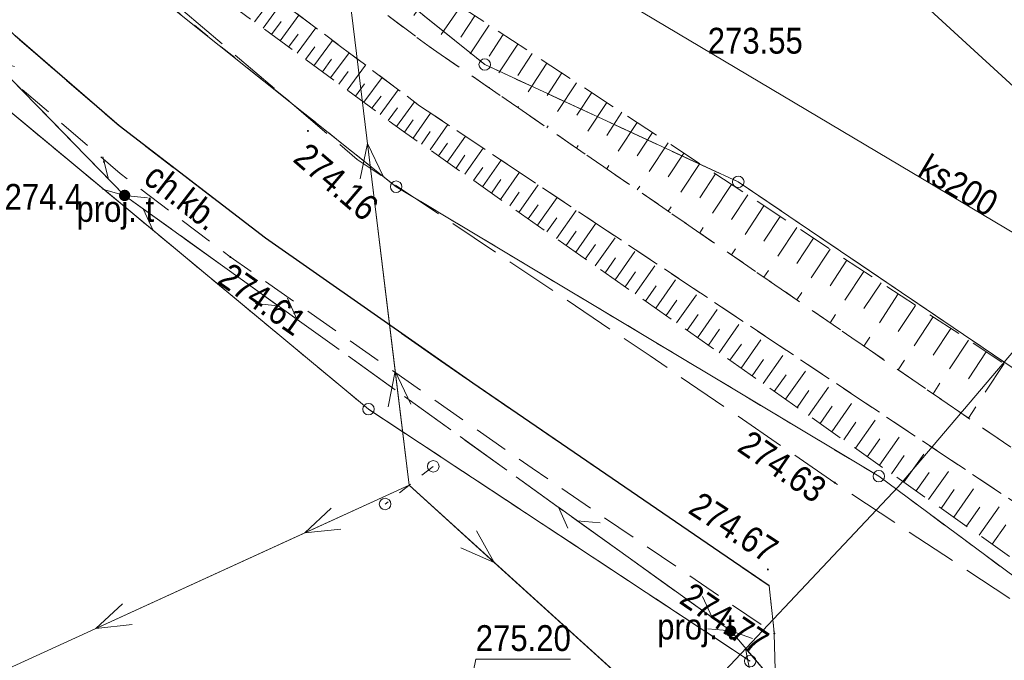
# Model space of a CAD drawing. Header units: metres. Extents: x 8377125 to 8377741, y 5529327 to 5529631.
# Tile 7 of 150: x 8377330 to 8377373, y 5529380 to 5529408. Entities that reach past the tile are written whole.
import ezdxf
from ezdxf.enums import TextEntityAlignment as Align

# ---------------------------------------------------------------- set-up
doc = ezdxf.new("R2010")
doc.units = ezdxf.units.M
doc.header["$MEASUREMENT"] = 0
for name, pattern in [('0.75_0.75', [1.5, 0.75, -0.75]), ('1.5_0.75', [2.25, 1.5, -0.75]), ('2.25_0.75', [3, 2.25, -0.75]), ('219-1000', [0]), ('egkk-1000', [3, 2.25, -0.75]), ('egug-1000', [1.5, 0.75, -0.75]), ('suep_nn_1000', [0]), ('suep_sn_1000', [0]), ('supp_1000', [1.25, 0.625, -0.625])]:
    doc.linetypes.add(name, pattern=pattern)
doc.layers.get('0').update_dxf_attribs({"color": 2})
for name, color, linetype, lineweight in [('202-punkt graniczny', 7, 'Continuous', 0), ('217-kontur klasyfikacyjny', 7, 'Continuous', 0), ('218-kontur użytku gruntowego', 7, 'Continuous', 0), ('219-działka ewidencyjna', 7, 'Continuous', 0), ('jezdnia', 7, 'Continuous', 0), ('pikieta naturalna', 7, 'Continuous', 0), ('pikieta naturalna-Atr2', 7, 'Continuous', 0), ('pikieta sztuczna', 7, 'Continuous', 0), ('pikieta sztuczna-Atr2', 7, 'Continuous', 0), ('przewód elektroenergetyczny niskiego napięcia', 7, 'Continuous', 0), ('przewód elektroenergetyczny średniego napięcia', 7, 'Continuous', 0), ('przewód gazowy', 7, 'Continuous', 0), ('przewód kanalizacyjny', 7, 'Continuous', 0), ('przewód kanalizacyjny-Atr1', 7, 'Continuous', 0), ('przewód telekomunikacyjny napowietrzny - ob. projektowany', 7, 'Continuous', 0), ('rzędna-Atr2', 7, 'Continuous', 0), ('skarpa nieumocniona', 7, 'Continuous', 0), ('słup przewodów napowietrznych', 7, 'Continuous', 0), ('słupek telekomunikacyjny - ob. projektowany', 7, 'Continuous', 0), ('słupek telekomunikacyjny - ob. projektowany-Atr17', 7, 'Continuous', 0)]:
    doc.layers.add(name, color=color, linetype=linetype, lineweight=lineweight)
for name, color, linetype in [('chodnik', 7, 'Continuous'), ('chodnik-Atr17', 7, 'Continuous'), ('krawężnik', 7, 'Continuous'), ('rzędna-Atr3', 7, 'Continuous'), ('rów melioracyjny (poligon)', 7, 'Continuous')]:
    doc.layers.add(name, color=color, linetype=linetype)
doc.styles.get("Standard").update_dxf_attribs({"font": 'Working1250.shx', "width": 0.75})

# ---------------------------------------------------------------- blocks, each defined once
blk = doc.blocks.new('PW01')
at = {"linetype": 'Continuous', "lineweight": 13}
h = blk.add_hatch(color=0, dxfattribs=at)
edge = h.paths.add_edge_path()
edge.add_arc((0, 0), 0.04500000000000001, 0, 360)
blk = doc.blocks.new('SM05')
at = {"color": 0, "linetype": 'Continuous', "lineweight": 13}
blk.add_circle((0, 0), 0.25, dxfattribs=at)
blk = doc.blocks.new('SUEP1')
at = {"color": 0, "linetype": 'Continuous'}
for p, q in [((5, 0), (3.5, 0.5)), ((15, 0), (13.5, 0.5)), ((0, 0), (5, 0)), ((5, 0), (3.5, -0.5)), ((5, 0), (15, 0)), ((15, 0), (13.5, -0.5))]:
    blk.add_line(p, q, dxfattribs=at)
blk = doc.blocks.new('US09')
at = {"linetype": 'Continuous', "lineweight": 0}
h = blk.add_hatch(color=0, dxfattribs=at)
edge = h.paths.add_edge_path()
edge.add_arc((-3.280592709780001e-05, 0.0004513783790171), 0.25, 0, 360)
blk = doc.blocks.new('SUTP')
at = {"color": 0, "linetype": 'Continuous'}
for p, q in [((0, 0), (0.866, 0.5)), ((9.232000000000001, 0), (8.366, 0.5)), ((0, 0), (9.232000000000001, 0)), ((1.866, -0.5), (1, 0)), ((7.366000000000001, -0.5), (8.232000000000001, 0))]:
    blk.add_line(p, q, dxfattribs=at)
blk = doc.blocks.new('202')
at = {"color": 0, "linetype": 'Continuous', "lineweight": 0}
blk.add_circle((0, 0), 0.25, dxfattribs=at)

msp = doc.modelspace()

# ---------------------------------------------------------------- linework, layer by layer
at = {"layer": '217-kontur klasyfikacyjny', "color": 3, "linetype": 'egkk-1000', "lineweight": 18, "flags": 128}
for points in [[(8377335.78, 5529417.26), (8377350.16, 5529405.7)], [(8377345.1, 5529390.69), (8377326.74, 5529405.94)], [(8377350.16, 5529405.7), (8377361.2, 5529400.59)], [(8377361.2, 5529400.59), (8377381.23, 5529387.02)], [(8377361.72, 5529379.72), (8377345.1, 5529390.69)]]:
    msp.add_lwpolyline(points, dxfattribs=at)
at = {"layer": '218-kontur użytku gruntowego', "color": 3, "linetype": 'egug-1000', "lineweight": 18, "flags": 128}
for points in [[(8377335.78, 5529417.26), (8377350.16, 5529405.7)], [(8377346.3, 5529400.38), (8377334.78, 5529409.6)], [(8377326.74, 5529405.94), (8377345.1, 5529390.69)], [(8377350.16, 5529405.7), (8377361.2, 5529400.59)], [(8377361.2, 5529400.59), (8377381.23, 5529387.02)], [(8377367.32, 5529387.77), (8377346.3, 5529400.38)], [(8377345.1, 5529390.69), (8377361.72, 5529379.72)], [(8377383.44, 5529375.82), (8377367.32, 5529387.77)]]:
    msp.add_lwpolyline(points, dxfattribs=at)
at = {"layer": '219-działka ewidencyjna', "color": 7, "linetype": '219-1000', "lineweight": 18, "flags": 128}
for points in [[(8377350.16, 5529405.7), (8377335.78, 5529417.26)], [(8377346.3, 5529400.38), (8377334.78, 5529409.6)], [(8377345.1, 5529390.69), (8377326.74, 5529405.94)], [(8377361.2, 5529400.59), (8377350.16, 5529405.7)], [(8377381.23, 5529387.02), (8377361.2, 5529400.59)], [(8377367.32, 5529387.77), (8377346.3, 5529400.38)], [(8377361.72, 5529379.72), (8377345.1, 5529390.69)], [(8377383.44, 5529375.82), (8377367.32, 5529387.77)]]:
    msp.add_lwpolyline(points, dxfattribs=at)
at = {"layer": 'chodnik', "color": 7, "linetype": '1.5_0.75', "lineweight": 18, "flags": 128}
msp.add_lwpolyline([(8377325.37, 5529411.15), (8377329.71, 5529406.95), (8377334.24, 5529403.03), (8377340.62, 5529398.14), (8377349.64, 5529391.82), (8377360.4, 5529384.47), (8377362.54, 5529383), (8377362.77, 5529380.92), (8377352.22, 5529388.12), (8377339.08, 5529397.32), (8377334.28, 5529400.96), (8377328.96, 5529405.52), (8377324.16, 5529410.16)], close=True, dxfattribs=at)
at = {"layer": 'jezdnia', "color": 7, "linetype": '2.25_0.75', "lineweight": 18, "flags": 128}
for points in [[(8377281.146, 5529485.414), (8377287.84, 5529474.21), (8377293.17, 5529465.59), (8377300.13, 5529453.65), (8377302.36, 5529450.7), (8377313.76, 5529432.26), (8377317.47, 5529428.58), (8377324.72, 5529419.77), (8377334.2, 5529410.46), (8377344.61, 5529401.57), (8377357.36, 5529393.01), (8377365.4, 5529387.49), (8377379.62, 5529378.07), (8377387.9, 5529373.05), (8377397.57, 5529367.7), (8377407.8, 5529362.76), (8377428.12, 5529355.03), (8377439.38, 5529351.86), (8377468.09, 5529347.18), (8377486.05, 5529344.84), (8377487.563, 5529344.566)], [(8377277.695, 5529361.961), (8377278.2, 5529361.93), (8377293.63, 5529360.9), (8377310.5, 5529360.48), (8377319.37, 5529361.35), (8377328.22, 5529363.13), (8377339.71, 5529366.36), (8377354.04, 5529371.41), (8377355.97, 5529372.32), (8377360.29, 5529374.94), (8377362.8, 5529379.34), (8377362.77, 5529380.92), (8377362.54, 5529383), (8377360.4, 5529384.47), (8377349.64, 5529391.82), (8377340.62, 5529398.14), (8377334.24, 5529403.03), (8377329.71, 5529406.95), (8377325.37, 5529411.15), (8377320.6, 5529417.47), (8377313.93, 5529425.79), (8377310.72, 5529429.36), (8377307.38, 5529433.92), (8377292.91, 5529457.08), (8377290.29, 5529460.98), (8377287.39, 5529465.53), (8377285.2, 5529468.73), (8377280.871, 5529475.584)]]:
    msp.add_lwpolyline(points, dxfattribs=at)
at = {"layer": 'krawężnik', "color": 7, "linetype": 'Continuous', "lineweight": 25, "flags": 128}
msp.add_lwpolyline([(8377362.54, 5529383), (8377360.4, 5529384.47), (8377349.64, 5529391.82), (8377340.62, 5529398.14), (8377334.24, 5529403.03), (8377329.71, 5529406.95), (8377325.37, 5529411.15)], dxfattribs=at)
at = {"layer": 'przewód elektroenergetyczny niskiego napięcia', "color": 1, "linetype": 'suep_nn_1000', "lineweight": 18, "flags": 128}
for points in [[(8377346.87, 5529387.38), (8377341.63, 5529430.35)], [(8377311.29, 5529371.1), (8377346.87, 5529387.38)], [(8377346.87, 5529387.38), (8377373.72, 5529363.02)]]:
    msp.add_lwpolyline(points, dxfattribs=at)
at = {"layer": 'przewód elektroenergetyczny średniego napięcia', "color": 1, "linetype": 'suep_sn_1000', "lineweight": 18, "flags": 128}
msp.add_lwpolyline([(8377324.63, 5529449.25), (8377399.73, 5529380.41)], dxfattribs=at)
at = {"layer": 'przewód gazowy', "color": 40, "linetype": 'Continuous', "lineweight": 18}
msp.add_lwpolyline([(8377363.946289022, 5529436.865887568), (8377368.85, 5529427.14), (8377381.93, 5529403.5), (8377368.17, 5529387.31), (8377358.01, 5529376.53), (8377340.05, 5529368.4), (8377322.27, 5529364.42), (8377309.89, 5529364.81), (8377296.54, 5529365.5), (8377284.11, 5529366.36), (8377284.09, 5529354.43), (8377277.478, 5529354.194)], dxfattribs=at)
at = {"layer": 'przewód kanalizacyjny', "color": 34, "linetype": 'Continuous', "lineweight": 18, "flags": 128}
msp.add_lwpolyline([(8377488.207, 5529355.183), (8377476.75, 5529357), (8377449.33, 5529362.14), (8377419.53, 5529370.81), (8377377.81, 5529395.61), (8377374.37, 5529397.66), (8377356.52, 5529408.27), (8377328.08, 5529441.98), (8377308.64, 5529469.19), (8377307.85, 5529471.19), (8377306.2, 5529475.39), (8377297.63, 5529497.2), (8377294.8, 5529503.81), (8377290.74, 5529507.88), (8377282.018, 5529516.632)], dxfattribs=at)
at = {"layer": 'przewód telekomunikacyjny napowietrzny - ob. projektowany', "color": 30, "linetype": '2.25_0.75', "lineweight": 18, "flags": 128}
for points in [[(8377334.48, 5529400), (8377311.77, 5529423.25)], [(8377360.87, 5529381.03), (8377334.48, 5529400)], [(8377334.48, 5529400), (8377360.87, 5529381.03)], [(8377370.79, 5529369.45), (8377360.87, 5529381.03)]]:
    msp.add_lwpolyline(points, dxfattribs=at)
at = {"layer": 'rzędna-Atr2', "color": 7, "flags": 128}
msp.add_lwpolyline([(8377348.97, 5529375.91), (8377349.77, 5529379.81), (8377353.894, 5529379.81)], dxfattribs=at)
at = {"layer": 'rów melioracyjny (poligon)', "color": 7, "linetype": '0.75_0.75', "lineweight": 18, "flags": 128}
msp.add_lwpolyline([(8377300.17, 5529469.6), (8377306.25, 5529456.14), (8377315.54, 5529440.63), (8377329.48, 5529421.72), (8377336.72, 5529414.78), (8377347.68, 5529406.53), (8377387.53, 5529379.06), (8377399.45, 5529372.53), (8377399.78, 5529372.34), (8377398.9, 5529370.79), (8377386.45, 5529377.82), (8377347.32, 5529403.91), (8377335.46, 5529412.81), (8377328.06, 5529420.39), (8377313.88, 5529440.34), (8377304.94, 5529455.15), (8377297.85, 5529468.92)], close=True, dxfattribs=at)
at = {"layer": 'skarpa nieumocniona', "color": 7, "linetype": '1.5_0.75', "lineweight": 18, "flags": 128}
for points in [[(8377301.96, 5529470.13), (8377308.38, 5529457.48), (8377316.87, 5529441.87), (8377330.36, 5529423.18), (8377337.9, 5529416.06), (8377349.31, 5529408.1), (8377389.29, 5529381.83), (8377401.27, 5529374.98), (8377399.78, 5529372.34), (8377399.45, 5529372.53), (8377387.53, 5529379.06), (8377347.68, 5529406.53), (8377336.72, 5529414.78), (8377329.48, 5529421.72), (8377315.54, 5529440.63), (8377306.25, 5529456.14), (8377300.17, 5529469.6)], [(8377397.81, 5529368.85), (8377384.92, 5529375.93), (8377346.62, 5529402.79), (8377334.58, 5529411.64), (8377326.73, 5529419.36), (8377311.96, 5529439.27), (8377303.01, 5529454.01), (8377296.22, 5529468.44), (8377297.85, 5529468.92), (8377304.94, 5529455.15), (8377313.88, 5529440.34), (8377328.06, 5529420.39), (8377335.46, 5529412.81), (8377347.32, 5529403.91), (8377386.45, 5529377.82), (8377398.9, 5529370.79)]]:
    msp.add_lwpolyline(points, close=True, dxfattribs=at)
for points in [[(8377347.92, 5529409.07), (8377346.68, 5529407.28)], [(8377340.51, 5529407.28), (8377341.33, 5529408.4)], [(8377340.14, 5529407.56), (8377340.55, 5529408.12)], [(8377341.25, 5529406.74), (8377342.07, 5529407.85)], [(8377349.12, 5529408.24), (8377347.85, 5529406.42)], [(8377349.73, 5529407.82), (8377349.12, 5529406.89)], [(8377340.88, 5529407.01), (8377341.29, 5529407.57)], [(8377350.35, 5529407.42), (8377349.12, 5529405.54)], [(8377341.62, 5529406.46), (8377342.03, 5529407.02)], [(8377341.99, 5529406.19), (8377342.8, 5529407.3)], [(8377350.97, 5529407.01), (8377350.35, 5529406.06)], [(8377342.72, 5529405.65), (8377343.53, 5529406.75)], [(8377351.6, 5529406.59), (8377350.35, 5529404.69)], [(8377342.36, 5529405.92), (8377342.76, 5529406.47)], [(8377343.45, 5529405.12), (8377344.25, 5529406.21)], [(8377352.23, 5529406.18), (8377351.6, 5529405.22)], [(8377343.09, 5529405.39), (8377343.49, 5529405.93)], [(8377352.87, 5529405.76), (8377351.6, 5529403.83)], [(8377343.81, 5529404.85), (8377344.21, 5529405.4)], [(8377344.17, 5529404.59), (8377344.97, 5529405.67)], [(8377353.52, 5529405.34), (8377352.88, 5529404.36)], [(8377344.53, 5529404.32), (8377344.93, 5529404.86)], [(8377344.89, 5529404.06), (8377345.69, 5529405.14)], [(8377354.16, 5529404.91), (8377352.87, 5529402.95)], [(8377345.61, 5529403.53), (8377346.39, 5529404.6)], [(8377354.82, 5529404.48), (8377354.17, 5529403.49)], [(8377345.25, 5529403.8), (8377345.65, 5529404.33)], [(8377346.32, 5529403.01), (8377347.1, 5529404.08)], [(8377355.47, 5529404.05), (8377354.16, 5529402.06)], [(8377345.96, 5529403.27), (8377346.36, 5529403.81)], [(8377347.04, 5529402.5), (8377347.8, 5529403.59)], [(8377356.13, 5529403.62), (8377355.48, 5529402.61)], [(8377346.67, 5529402.75), (8377347.05, 5529403.29)], [(8377356.8, 5529403.18), (8377355.47, 5529401.16)], [(8377347.41, 5529402.24), (8377347.79, 5529402.79)], [(8377347.78, 5529401.98), (8377348.55, 5529403.09)], [(8377357.47, 5529402.74), (8377356.8, 5529401.72)], [(8377348.15, 5529401.72), (8377348.54, 5529402.28)], [(8377348.53, 5529401.45), (8377349.32, 5529402.58)], [(8377358.15, 5529402.29), (8377356.8, 5529400.24)], [(8377349.29, 5529400.92), (8377350.09, 5529402.06)], [(8377358.83, 5529401.84), (8377358.15, 5529400.81)], [(8377348.91, 5529401.19), (8377349.3, 5529401.75)], [(8377350.06, 5529400.38), (8377350.88, 5529401.54)], [(8377359.52, 5529401.39), (8377358.15, 5529399.31)], [(8377349.67, 5529400.65), (8377350.08, 5529401.22)], [(8377350.85, 5529399.82), (8377351.68, 5529401.01)], [(8377350.45, 5529400.1), (8377350.86, 5529400.69)], [(8377360.21, 5529400.94), (8377359.52, 5529399.89)], [(8377351.25, 5529399.55), (8377351.66, 5529400.14)], [(8377351.65, 5529399.26), (8377352.49, 5529400.46)], [(8377360.91, 5529400.48), (8377359.52, 5529398.37)], [(8377352.46, 5529398.7), (8377353.31, 5529399.91)], [(8377361.61, 5529400.02), (8377360.91, 5529398.95)], [(8377352.05, 5529398.98), (8377352.48, 5529399.59)], [(8377353.28, 5529398.12), (8377354.15, 5529399.36)], [(8377362.32, 5529399.55), (8377360.91, 5529397.41)], [(8377352.87, 5529398.41), (8377353.3, 5529399.02)], [(8377363.03, 5529399.09), (8377362.32, 5529398.01)], [(8377353.7, 5529397.82), (8377354.14, 5529398.45)], [(8377354.12, 5529397.53), (8377355, 5529398.79)], [(8377363.75, 5529398.61), (8377362.32, 5529396.44)], [(8377354.97, 5529396.93), (8377355.87, 5529398.21)], [(8377364.47, 5529398.14), (8377363.75, 5529397.04)], [(8377354.54, 5529397.23), (8377354.99, 5529397.87)], [(8377355.84, 5529396.33), (8377356.75, 5529397.63)], [(8377365.2, 5529397.66), (8377363.75, 5529395.45)], [(8377355.4, 5529396.63), (8377355.85, 5529397.28)], [(8377365.93, 5529397.18), (8377365.2, 5529396.07)], [(8377356.27, 5529396.02), (8377356.73, 5529396.67)], [(8377356.71, 5529395.71), (8377357.64, 5529397.03)], [(8377366.67, 5529396.69), (8377365.2, 5529394.45)], [(8377357.61, 5529395.09), (8377358.55, 5529396.43)], [(8377357.16, 5529395.4), (8377357.62, 5529396.06)], [(8377367.42, 5529396.2), (8377366.67, 5529395.08)], [(8377358.06, 5529394.77), (8377358.53, 5529395.44)], [(8377358.51, 5529394.45), (8377359.47, 5529395.81)], [(8377368.17, 5529395.71), (8377366.67, 5529393.44)], [(8377359.43, 5529393.8), (8377360.4, 5529395.19)], [(8377368.92, 5529395.21), (8377368.17, 5529394.07)], [(8377358.97, 5529394.13), (8377359.45, 5529394.81)], [(8377360.37, 5529393.15), (8377361.35, 5529394.55)], [(8377369.68, 5529394.71), (8377368.17, 5529392.41)], [(8377359.9, 5529393.48), (8377360.39, 5529394.17)], [(8377370.45, 5529394.21), (8377369.69, 5529393.05)], [(8377361.32, 5529392.48), (8377362.32, 5529393.91)], [(8377371.22, 5529393.7), (8377369.68, 5529391.36)], [(8377360.84, 5529392.82), (8377361.34, 5529393.52)], [(8377362.28, 5529391.81), (8377363.3, 5529393.25)], [(8377361.8, 5529392.14), (8377362.3, 5529392.86)], [(8377372, 5529393.19), (8377371.23, 5529392.01)], [(8377363.26, 5529391.12), (8377364.3, 5529392.59)], [(8377372.78, 5529392.68), (8377371.22, 5529390.3)], [(8377362.77, 5529391.46), (8377363.28, 5529392.19)], [(8377364.26, 5529390.42), (8377365.31, 5529391.91)], [(8377363.76, 5529390.77), (8377364.28, 5529391.51)], [(8377365.27, 5529389.71), (8377366.34, 5529391.23)], [(8377364.76, 5529390.06), (8377365.29, 5529390.82)], [(8377366.3, 5529388.99), (8377367.38, 5529390.53)], [(8377365.79, 5529389.35), (8377366.32, 5529390.12)], [(8377367.35, 5529388.25), (8377368.45, 5529389.82)], [(8377366.82, 5529388.62), (8377367.37, 5529389.4)], [(8377368.41, 5529387.51), (8377369.53, 5529389.1)], [(8377367.87, 5529387.88), (8377368.43, 5529388.67)], [(8377369.49, 5529386.75), (8377370.62, 5529388.37)], [(8377368.94, 5529387.13), (8377369.51, 5529387.94)], [(8377370.58, 5529385.99), (8377371.74, 5529387.63)], [(8377370.03, 5529386.37), (8377370.6, 5529387.19)], [(8377371.69, 5529385.21), (8377372.87, 5529386.88)], [(8377371.14, 5529385.6), (8377371.72, 5529386.43)], [(8377372.26, 5529384.81), (8377372.85, 5529385.65)]]:
    msp.add_lwpolyline(points, dxfattribs=at)
at = {"layer": 'słup przewodów napowietrznych', "color": 7, "linetype": 'supp_1000', "lineweight": 18, "flags": 128}
msp.add_lwpolyline([(8377347.92, 5529388.2), (8377345.82, 5529386.56)], dxfattribs=at)

# ---------------------------------------------------------------- block references
at = {"layer": '202-punkt graniczny', "color": 7, "linetype": 'Continuous', "lineweight": 18}
for p in [(8377350.16, 5529405.7), (8377346.3, 5529400.38), (8377361.2, 5529400.59), (8377345.1, 5529390.69), (8377367.32, 5529387.77), (8377361.72, 5529379.72)]:
    msp.add_blockref('202', p, dxfattribs=at)
at = {"layer": 'pikieta naturalna', "color": 7, "linetype": 'Continuous', "lineweight": 13}
msp.add_blockref('PW01', (8377333.58, 5529401.46), dxfattribs=at)
at = {"layer": 'pikieta sztuczna', "color": 7, "linetype": 'Continuous', "lineweight": 13}
for p in [(8377342.46, 5529402.81), (8377339.08, 5529397.32), (8377365.4, 5529387.49), (8377362.49, 5529383.71), (8377362.77, 5529380.92)]:
    msp.add_blockref('PW01', p, dxfattribs=at)
at = {"layer": 'przewód elektroenergetyczny niskiego napięcia', "color": 1, "linetype": 'Continuous', "lineweight": 18}
for rotation in [96.95299999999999, 204.5869999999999, 317.784]:
    msp.add_blockref('SUEP1', (8377346.87, 5529387.38), dxfattribs=dict(at, rotation=rotation))
at = {"layer": 'przewód telekomunikacyjny napowietrzny - ob. projektowany', "color": 30, "linetype": 'Continuous', "lineweight": 18}
for p, rotation in [((8377334.48, 5529400), 134.327), ((8377334.48, 5529400), 324.29), ((8377360.87, 5529381.03), 144.29), ((8377360.87, 5529381.03), 310.585)]:
    msp.add_blockref('SUTP', p, dxfattribs=dict(at, rotation=rotation))
at = {"layer": 'słup przewodów napowietrznych', "color": 7, "linetype": 'Continuous', "lineweight": 18}
for p in [(8377347.92, 5529388.2), (8377345.82, 5529386.56)]:
    msp.add_blockref('SM05', p, dxfattribs=at)
at = {"layer": 'słupek telekomunikacyjny - ob. projektowany', "color": 30, "linetype": 'Continuous', "lineweight": 18}
for p in [(8377334.48, 5529400), (8377360.87, 5529381.03)]:
    msp.add_blockref('US09', p, dxfattribs=at)

# ---------------------------------------------------------------- texts
at = {"layer": 'chodnik-Atr17', "color": 7, "width": 0.8999999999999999}
msp.add_text('ch.kb.', height=1.125, rotation=322.237, dxfattribs=at).set_placement((8377337.01, 5529399.95), align=Align.MIDDLE_CENTER)
at = {"layer": 'pikieta naturalna-Atr2', "color": 7, "width": 0.8999999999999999}
msp.add_text('274.4', height=1.125, dxfattribs=at).set_placement((8377332.64, 5529400.5), align=Align.TOP_RIGHT)
at = {"layer": 'pikieta sztuczna-Atr2', "color": 7, "width": 0.8999999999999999}
for s, rotation, p in [('274.16', 319.503, (8377342.49, 5529402.37)), ('274.61', 325.002, (8377339.11, 5529397.13))]:
    msp.add_text(s, height=1.125, rotation=rotation, dxfattribs=at).set_placement(p, align=Align.TOP_LEFT)
for s, rotation, p in [('274.63', 325.528, (8377365.15, 5529387.49)), ('274.77', 325.688, (8377362.63, 5529380.87))]:
    msp.add_text(s, height=1.125, rotation=rotation, dxfattribs=at).set_placement(p, align=Align.TOP_RIGHT)
msp.add_text('274.67', height=1.125, rotation=326.859, dxfattribs=at).set_placement((8377362.43, 5529383.94), align=Align.RIGHT)
at = {"layer": 'przewód kanalizacyjny-Atr1', "color": 34, "width": 0.8999999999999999}
msp.add_text('ks200', height=1.125, rotation=329.273, dxfattribs=at).set_placement((8377368.95, 5529400.88))
at = {"layer": 'rzędna-Atr2', "color": 34, "width": 0.8999999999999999}
msp.add_text('275.20', height=1.125, dxfattribs=at).set_placement((8377349.77, 5529379.821), align=Align.BOTTOM_LEFT)
at = {"layer": 'rzędna-Atr3', "color": 34, "width": 0.8999999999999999}
msp.add_text('273.55', height=1.125, dxfattribs=at).set_placement((8377359.87, 5529405.839), align=Align.BOTTOM_LEFT)
at = {"layer": 'słupek telekomunikacyjny - ob. projektowany-Atr17', "color": 30, "width": 0.8999999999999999}
for p in [(8377332.38, 5529398.85), (8377357.67, 5529380.66)]:
    msp.add_text('proj. t', height=1.125, dxfattribs=at).set_placement(p)

doc.saveas('drawing.dxf')
